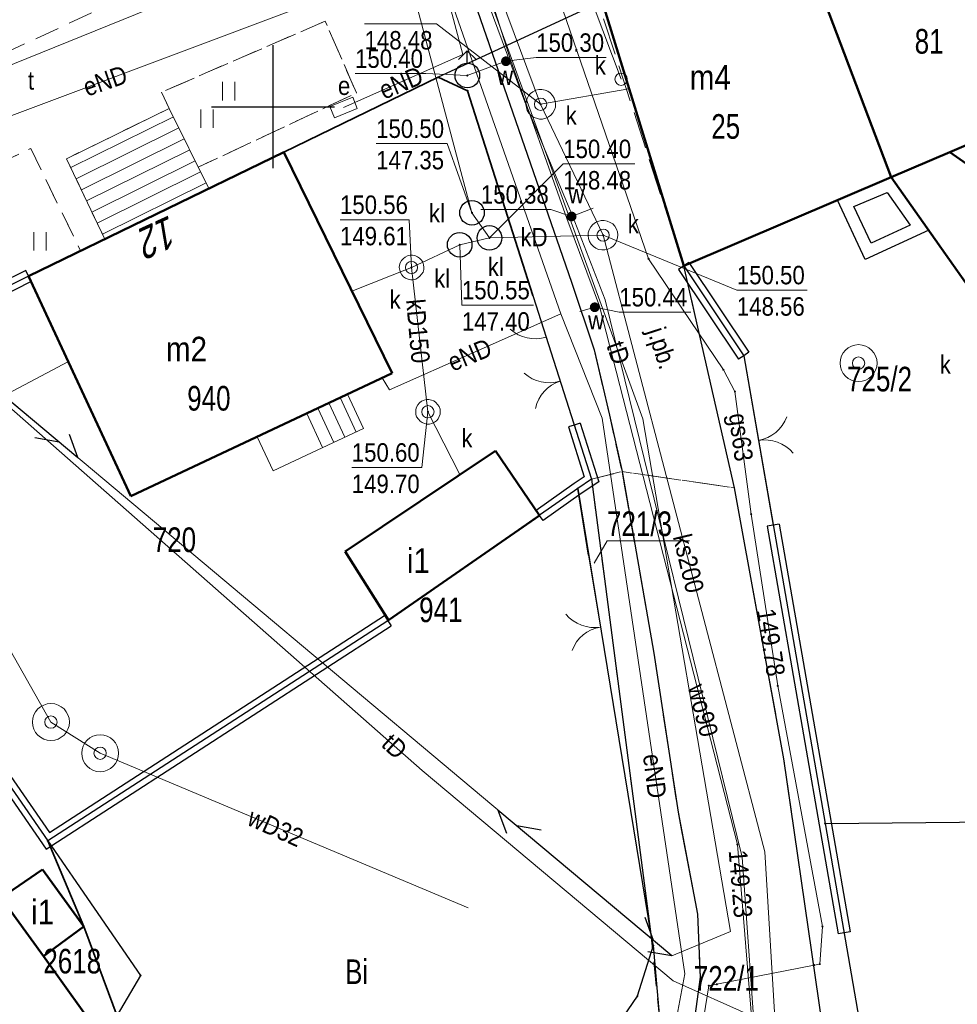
# Model space of a CAD drawing. Header units: metres. Extents: x 5552311 to 5555313, y 5709371 to 5712599.
# Tile 27 of 71: x 5554540 to 5554578, y 5710514 to 5710554. Entities that reach past the tile are written whole.
import ezdxf
from ezdxf.enums import TextEntityAlignment as Align

# ---------------------------------------------------------------- set-up
doc = ezdxf.new("R2010")
doc.units = ezdxf.units.M
doc.header["$MEASUREMENT"] = 0
for name, pattern in [('1.0_0.5', [1.5, 1, -0.5]), ('1.5_0.5', [2, 1.5, -0.5]), ('otob_500', [0]), ('otof_500', [0]), ('sutp_500', [0])]:
    doc.linetypes.add(name, pattern=pattern)
doc.layers.get('0').update_dxf_attribs({"color": 2, "linetype": 'CONTINUOUS', "lineweight": 5})
for name, color, linetype in [('203-punkt graniczny', 7, 'CONTINUOUS'), ('210-oznaczenie konturu użytku gruntowego', 60, 'CONTINUOUS'), ('211-numer działki ewidencyjnej', 7, 'CONTINUOUS'), ('218-kontur użytku gruntowego', 60, 'CONTINUOUS'), ('219-działka ewidencyjna', 7, 'CONTINUOUS'), ('238-Punkt adresowy budynku', 7, 'CONTINUOUS'), ('312-budynek ewidencyjny', 7, 'CONTINUOUS'), ('312-oznaczenie budynku ewidencyjnego', 7, 'CONTINUOUS'), ('312-oznaczenie budynku ewidencyjnego-Atr117', 7, 'CONTINUOUS'), ('320-blok - kondygnacja nadziemna', 7, 'CONTINUOUS'), ('352-schody', 7, 'CONTINUOUS'), ('brama', 7, 'CONTINUOUS'), ('chodnik', 7, 'CONTINUOUS'), ('furtka', 7, 'CONTINUOUS'), ('hydrant', 7, 'CONTINUOUS'), ('jezdnia', 7, 'CONTINUOUS'), ('jezdnia-Atr17', 7, 'CONTINUOUS'), ('krawężnik', 7, 'CONTINUOUS'), ('ogrodzenie trwałe', 7, 'CONTINUOUS'), ('osadnik  szambo', 7, 'CONTINUOUS'), ('osadnik  szambo-Atr17', 7, 'CONTINUOUS'), ('przewód elektroenergetyczny podziemny', 7, 'CONTINUOUS'), ('przewód elektroenergetyczny podziemny-Atr1', 7, 'CONTINUOUS'), ('przewód gazowy', 7, 'CONTINUOUS'), ('przewód gazowy-Atr1', 7, 'CONTINUOUS'), ('przewód kanalizacyjny', 7, 'CONTINUOUS'), ('przewód kanalizacyjny-Atr1', 7, 'CONTINUOUS'), ('przewód telekomunikacyjny napowietrzny', 7, 'CONTINUOUS'), ('przewód telekomunikacyjny podziemny', 7, 'CONTINUOUS'), ('przewód telekomunikacyjny podziemny-Atr1', 7, 'CONTINUOUS'), ('przewód wodociągowy', 7, 'CONTINUOUS'), ('przewód wodociągowy-Atr1', 7, 'CONTINUOUS'), ('rzedna', 7, 'CONTINUOUS'), ('rzedna-Atr2', 7, 'CONTINUOUS'), ('rzedna-Atr3', 7, 'CONTINUOUS'), ('studnia kanalizacyjna', 7, 'CONTINUOUS'), ('studnia zwykła', 7, 'CONTINUOUS'), ('szafa elektroenergetyczna lub kontener', 7, 'CONTINUOUS'), ('szafa elektroenergetyczna lub kontener-Atr17', 7, 'CONTINUOUS'), ('trawnik', 7, 'CONTINUOUS'), ('weranda lub ganek', 7, 'CONTINUOUS'), ('Wstawianie ramki sekcyjnej z opisem', 7, 'CONTINUOUS'), ('właz do komory lub kanału - okrągły', 7, 'CONTINUOUS'), ('właz do komory lub kanału - okrągły-Atr17', 7, 'CONTINUOUS'), ('właz do komory lub kanału-Atr17', 7, 'CONTINUOUS'), ('zasuwa lub zawór', 7, 'CONTINUOUS'), ('zasuwa lub zawór-Atr17', 7, 'CONTINUOUS'), ('ściana oporowa (linia)', 7, 'CONTINUOUS')]:
    doc.layers.add(name, color=color, linetype=linetype)
doc.styles.get("Standard").update_dxf_attribs({"font": 'Working1250', "width": 0.75})
doc.linetypes.add('902-500', pattern='A,3.75,0,[1,ksztalty.shx,S=0.5,R=0,X=0,Y=0],3.75', length=7.5)
doc.linetypes.add('otdn_500', pattern='A,5,0,[21,ksztalty.shx,S=0.5,R=0,X=0,Y=0]', length=5)

# ---------------------------------------------------------------- blocks, each defined once
blk = doc.blocks.new('203')
at = {"linetype": 'Continuous', "lineweight": 0}
h = blk.add_hatch(color=94, dxfattribs=at)
edge = h.paths.add_edge_path()
edge.add_arc((0, 0), 0.045, 0, 360)
blk = doc.blocks.new('US13')
at = {"color": 0, "linetype": 'Continuous', "lineweight": 13}
for radius in [0.75, 0.25]:
    blk.add_circle((0, 0), radius, dxfattribs=at)
blk = doc.blocks.new('OK02')
at = {"color": 0, "linetype": 'Continuous', "lineweight": 0}
for centre, start, end in [((-1.5, 0), 0, 60), ((1.5, 0), 120, 180)]:
    blk.add_arc(centre, 1.5, start, end, dxfattribs=at)
blk = doc.blocks.new('US22')
at = {"color": 0, "linetype": 'Continuous', "lineweight": 13}
blk.add_circle((0, 0), 0.25, dxfattribs=at)
blk = doc.blocks.new('PW01')
at = {"linetype": 'Continuous', "lineweight": 13}
h = blk.add_hatch(color=0, dxfattribs=at)
edge = h.paths.add_edge_path()
edge.add_arc((0, 0), 0.045, 0, 360)
blk = doc.blocks.new('OK04')
at = {"color": 0, "linetype": 'Continuous', "lineweight": 0}
blk.add_arc((1.5, 0.001), 1.5, 120, 180, dxfattribs=at)
blk = doc.blocks.new('US25')
at = {"linetype": 'Continuous', "lineweight": 0}
h = blk.add_hatch(color=0, dxfattribs=at)
edge = h.paths.add_edge_path()
edge.add_arc((0, 0), 0.2, 0, 360)
blk = doc.blocks.new('SUKM')
at = {"color": 0, "linetype": 'Continuous'}
blk.add_circle((0, 0), 0.5, dxfattribs=at)
blk = doc.blocks.new('US18')
at = {"color": 0, "linetype": 'Continuous', "lineweight": 13}
for p, q in [((-0.5, -0.25), (-0.5, 0.25)), ((-0.5, 0.25), (0.5, 0.25)), ((0.5, -0.25), (0.5, 0.25)), ((-0.5, -0.25), (0.5, -0.25))]:
    blk.add_line(p, q, dxfattribs=at)
blk = doc.blocks.new('SUWH')
at = {"color": 0, "linetype": 'Continuous'}
for p in [(-0.354, 0.646), (0, 0.5), (0.354, 0.646)]:
    blk.add_line(p, (0, 1), dxfattribs=at)
blk.add_circle((0, 0), 0.5, dxfattribs=at)
blk = doc.blocks.new('SUTP')
at = {"color": 0, "linetype": 'Continuous'}
for p, q in [((0, 0), (0.866, 0.5)), ((9.232, 0), (8.366, 0.5)), ((0, 0), (9.232, 0)), ((1.866, -0.5), (1, 0)), ((7.366, -0.5), (8.232, 0))]:
    blk.add_line(p, q, dxfattribs=at)
blk = doc.blocks.new('TU04')
at = {"color": 0, "linetype": 'Continuous', "lineweight": 13}
for p, q in [((0, 0), (0, 0.75)), ((0.5, 0), (0.5, 0.75))]:
    blk.add_line(p, q, dxfattribs=at)
blk = doc.blocks.new('RAMKA500K')
at = {"color": 0}
for p, q in [((150, 47.5), (150, 52.5)), ((147.5, 50), (152.5, 50))]:
    blk.add_line(p, q, dxfattribs=at)

msp = doc.modelspace()

# ---------------------------------------------------------------- linework, layer by layer
at = {"layer": '211-numer działki ewidencyjnej', "color": 0, "linetype": 'Continuous', "lineweight": 18, "flags": 128}
msp.add_lwpolyline([(5554563.06, 5710531.45), (5554563.58, 5710532.35), (5554566.934, 5710532.35)], dxfattribs=at)
at = {"layer": '218-kontur użytku gruntowego', "linetype": 'Continuous', "lineweight": 9, "flags": 128}
for points in [[(5554563.38, 5710554.28), (5554566.7, 5710543.53)], [(5554566.7, 5710543.53), (5554563.38, 5710554.28)], [(5554556.72, 5710551.2), (5554550.44, 5710548.15)], [(5554550.44, 5710548.15), (5554556.72, 5710551.2)], [(5554557.91, 5710550.65), (5554556.72, 5710551.2)], [(5554556.72, 5710551.2), (5554557.91, 5710550.65)], [(5554562.95, 5710534.86), (5554557.91, 5710550.65)], [(5554557.91, 5710550.65), (5554562.95, 5710534.86)], [(5554550.44, 5710548.15), (5554540.06, 5710543.12)], [(5554540.06, 5710543.12), (5554550.44, 5710548.15)], [(5554566.7, 5710543.53), (5554569.14, 5710539.88)], [(5554569.14, 5710539.88), (5554566.7, 5710543.53)], [(5554540.06, 5710543.12), (5554528.82, 5710537.56)], [(5554528.82, 5710537.56), (5554540.06, 5710543.12)], [(5554569.14, 5710539.88), (5554572.45, 5710520.86)], [(5554572.45, 5710520.86), (5554569.14, 5710539.88)], [(5554562.95, 5710534.86), (5554562.39, 5710534.48)], [(5554562.39, 5710534.48), (5554562.95, 5710534.86)], [(5554565.38, 5710516.26), (5554562.95, 5710534.86)], [(5554562.95, 5710534.86), (5554565.38, 5710516.26)], [(5554562.39, 5710534.48), (5554554.67, 5710529.11)], [(5554554.67, 5710529.11), (5554562.39, 5710534.48)], [(5554554.67, 5710529.11), (5554540.84, 5710520.16)], [(5554540.84, 5710520.16), (5554554.67, 5710529.11)], [(5554572.45, 5710520.86), (5554573.89, 5710512.56)], [(5554573.89, 5710512.56), (5554572.45, 5710520.86)], [(5554540.84, 5710520.16), (5554544.61, 5710514.68)], [(5554544.61, 5710514.68), (5554540.84, 5710520.16)], [(5554565.46, 5710515.91), (5554565.38, 5710516.26)], [(5554565.38, 5710516.26), (5554565.46, 5710515.91)], [(5554565.73, 5710512.79), (5554565.46, 5710515.91)], [(5554565.46, 5710515.91), (5554565.73, 5710512.79)], [(5554544.61, 5710514.68), (5554543.66, 5710513.07)], [(5554543.66, 5710513.07), (5554544.61, 5710514.68)]]:
    msp.add_lwpolyline(points, dxfattribs=at)
at = {"layer": '219-działka ewidencyjna', "color": 94, "linetype": 'Continuous', "lineweight": 30, "flags": 128}
for points in [[(5554569.93, 5710560.88), (5554575.14, 5710547.14)], [(5554563.38, 5710554.28), (5554556.72, 5710551.2)], [(5554563.38, 5710554.28), (5554566.7, 5710543.53)], [(5554556.72, 5710551.2), (5554550.44, 5710548.15)], [(5554556.72, 5710551.2), (5554557.91, 5710550.65)], [(5554557.91, 5710550.65), (5554562.95, 5710534.86)], [(5554584.12, 5710550.98), (5554575.14, 5710547.14)], [(5554550.44, 5710548.15), (5554540.06, 5710543.12)], [(5554575.14, 5710547.14), (5554578.97, 5710541.71)], [(5554566.7, 5710543.53), (5554569.14, 5710539.88)], [(5554540.06, 5710543.12), (5554528.82, 5710537.56)], [(5554569.14, 5710539.88), (5554572.45, 5710520.86)], [(5554528.82, 5710537.56), (5554540.84, 5710520.16)], [(5554562.95, 5710534.86), (5554562.39, 5710534.48)], [(5554562.95, 5710534.86), (5554565.38, 5710516.26)], [(5554562.39, 5710534.48), (5554554.67, 5710529.11)], [(5554562.39, 5710534.48), (5554565.38, 5710516.26)], [(5554554.67, 5710529.11), (5554540.84, 5710520.16)], [(5554535.29, 5710522.95), (5554543.09, 5710512.08)], [(5554572.45, 5710520.86), (5554598.37, 5710521.12)], [(5554572.45, 5710520.86), (5554573.89, 5710512.56)], [(5554540.84, 5710520.16), (5554544.61, 5710514.68)], [(5554565.38, 5710516.26), (5554565.46, 5710515.91)], [(5554565.46, 5710515.91), (5554564.81, 5710513.84)], [(5554565.46, 5710515.91), (5554565.73, 5710512.79)], [(5554544.61, 5710514.68), (5554543.66, 5710513.07)], [(5554564.81, 5710513.84), (5554552.89, 5710496.4)]]:
    msp.add_lwpolyline(points, dxfattribs=at)
at = {"layer": '312-budynek ewidencyjny', "color": 8, "linetype": 'Continuous', "lineweight": 50, "flags": 128}
for points in [[(5554569.93, 5710560.88), (5554575.14, 5710547.14)], [(5554575.14, 5710547.14), (5554569.93, 5710560.88)], [(5554566.7, 5710543.53), (5554562.38, 5710557.55)], [(5554584.12, 5710550.98), (5554577.52, 5710548.16)], [(5554540.06, 5710543.12), (5554550.44, 5710548.15)], [(5554550.44, 5710548.15), (5554554.84, 5710539.17)], [(5554577.52, 5710548.16), (5554575.14, 5710547.14)], [(5554575.14, 5710547.14), (5554577.52, 5710548.16)], [(5554577.52, 5710548.16), (5554581.04, 5710545.69)], [(5554575.14, 5710547.14), (5554566.7, 5710543.53)], [(5554578.97, 5710541.71), (5554575.14, 5710547.14)], [(5554544.22, 5710534.17), (5554540.06, 5710543.12)], [(5554554.84, 5710539.17), (5554544.22, 5710534.17)], [(5554552.93, 5710531.92), (5554559.04, 5710536.01)], [(5554559.04, 5710536.01), (5554560.84, 5710533.39)], [(5554560.84, 5710533.39), (5554554.69, 5710529.13)], [(5554554.69, 5710529.13), (5554552.93, 5710531.92)], [(5554538.94, 5710517.85), (5554540.62, 5710519)], [(5554540.62, 5710519), (5554542.3, 5710516.68)], [(5554540.66, 5710515.47), (5554538.94, 5710517.85)], [(5554538.94, 5710517.85), (5554540.66, 5710515.47)], [(5554542.3, 5710516.68), (5554540.66, 5710515.47)], [(5554540.66, 5710515.47), (5554543.09, 5710512.08)]]:
    msp.add_lwpolyline(points, dxfattribs=at)
at = {"layer": '320-blok - kondygnacja nadziemna', "color": 8, "linetype": 'Continuous', "lineweight": 18, "flags": 128}
msp.add_lwpolyline([(5554575.14, 5710547.14), (5554578.97, 5710541.71), (5554579.82, 5710541.79), (5554581.29, 5710541.91), (5554581.04, 5710545.69), (5554577.52, 5710548.16)], close=True, dxfattribs=at)
at = {"layer": '352-schody', "color": 8, "linetype": 'Continuous', "lineweight": 18, "flags": 128}
for points in [[(5554547.39, 5710546.68), (5554543.16, 5710544.62), (5554541.6, 5710547.89), (5554545.78, 5710549.93)], [(5554547.39, 5710546.68), (5554543.16, 5710544.62), (5554541.6, 5710547.89), (5554545.78, 5710549.93)], [(5554553.03, 5710538.32), (5554553.68, 5710536.92), (5554551.79, 5710536.04), (5554550, 5710535.2), (5554549.35, 5710536.58)], [(5554553.03, 5710538.32), (5554553.68, 5710536.92), (5554551.79, 5710536.04), (5554550, 5710535.2), (5554549.35, 5710536.58)]]:
    msp.add_lwpolyline(points, close=True, dxfattribs=at)
for points in [[(5554545.947, 5710549.592), (5554541.774, 5710547.525)], [(5554546.169, 5710549.144), (5554541.989, 5710547.074)], [(5554546.391, 5710548.696), (5554542.205, 5710546.622)], [(5554546.613, 5710548.248), (5554542.42, 5710546.171)], [(5554546.835, 5710547.8), (5554542.635, 5710545.72)], [(5554547.057, 5710547.352), (5554542.851, 5710545.268)], [(5554547.279, 5710546.904), (5554543.066, 5710544.817)], [(5554553.376, 5710536.779), (5554552.726, 5710538.176)], [(5554552.923, 5710536.568), (5554552.274, 5710537.962)], [(5554552.017, 5710536.146), (5554551.37, 5710537.535)], [(5554552.47, 5710536.357), (5554551.822, 5710537.749)]]:
    msp.add_lwpolyline(points, dxfattribs=at)
at = {"layer": 'brama', "color": 8, "linetype": 'otob_500', "lineweight": 18, "flags": 128}
for points in [[(5554562.25, 5710537.06), (5554561.11, 5710540.64)], [(5554569.14, 5710539.88), (5554570.34, 5710532.99)], [(5554563.8, 5710525.93), (5554562.83, 5710531.77)]]:
    msp.add_lwpolyline(points, dxfattribs=at)
at = {"layer": 'chodnik', "color": 8, "linetype": '1.0_0.5', "lineweight": 18, "flags": 128}
for points in [[(5554443.41, 5710483.75), (5554443.48, 5710483.32), (5554444.89, 5710481.41), (5554456.15, 5710489.37), (5554463.92, 5710495.09), (5554471.81, 5710500.87), (5554478.92, 5710505.94), (5554487.22, 5710511.83), (5554494.74, 5710517.27), (5554502.24, 5710522.68), (5554509.44, 5710527.98), (5554517.53, 5710533.78), (5554523.91, 5710538.26), (5554526.95, 5710540.3), (5554530.39, 5710542.48), (5554529.99, 5710543.17), (5554531.67, 5710544.37), (5554540.15, 5710548.3), (5554542.17, 5710544.15), (5554543.16, 5710544.62), (5554541.6, 5710547.89), (5554545.78, 5710549.93), (5554545.46, 5710550.59), (5554552.12, 5710553.48), (5554553.39, 5710550.56), (5554546.96, 5710547.54), (5554547.39, 5710546.68), (5554550.44, 5710548.15), (5554556.72, 5710551.2), (5554557.91, 5710550.65), (5554560.57, 5710542.33), (5554562.25, 5710537.06), (5554562.95, 5710534.86), (5554564.19, 5710535.17), (5554563.68, 5710537.46), (5554563.06, 5710540.12), (5554562.14, 5710542.87), (5554557.72, 5710555.64), (5554557.27, 5710556.62), (5554556.75, 5710557.41), (5554555.64, 5710558.2), (5554554.78, 5710558.61), (5554553.78, 5710558.9), (5554553.05, 5710558.68), (5554534.16, 5710549.88), (5554521.64, 5710540.81), (5554505.22, 5710528.95), (5554488.48, 5710516.77), (5554467.28, 5710501.44), (5554443.47, 5710484.11)], [(5554532.08, 5710458.09), (5554531.99, 5710455.98), (5554532.25, 5710453.02), (5554532.74, 5710450.32), (5554533.44, 5710447.83), (5554534.68, 5710444.02), (5554534.99, 5710442.97), (5554536.74, 5710437), (5554542.49, 5710419.44), (5554543.85, 5710419.42), (5554545.3, 5710412.25), (5554545.96, 5710408.03), (5554547.16, 5710400.72), (5554548.24, 5710389.35), (5554548.88, 5710388.04), (5554548.49, 5710373.4), (5554548.49, 5710363.79), (5554546.86, 5710362.55), (5554548.47, 5710362.53), (5554549.27, 5710364.04), (5554549.91, 5710384.1), (5554549.03, 5710396.04), (5554548.86, 5710400.12), (5554547.7, 5710407.21), (5554544.82, 5710418.32), (5554537.56, 5710440.95), (5554534.1, 5710451.79), (5554533.79, 5710454.43), (5554533.73, 5710456.95), (5554534.22, 5710459.49), (5554534.96, 5710461.83), (5554535.76, 5710463.83), (5554541.56, 5710472.31), (5554556.37, 5710493.43), (5554560.68, 5710499.75), (5554564.07, 5710505.16), (5554565.93, 5710508.46), (5554566.9, 5710511.15), (5554567.37, 5710514.62), (5554567.26, 5710517.18), (5554566.47, 5710521.33), (5554565.49, 5710527.79), (5554564.19, 5710535.17), (5554562.95, 5710534.86), (5554565.38, 5710516.26), (5554565.73, 5710512.79), (5554554.2, 5710495.49), (5554548.36, 5710486.71), (5554541.04, 5710475.72), (5554533.88, 5710464.98), (5554532.8, 5710460.85)]]:
    msp.add_lwpolyline(points, close=True, dxfattribs=at)
at = {"layer": 'furtka', "color": 8, "linetype": 'otof_500', "lineweight": 18, "flags": 128}
msp.add_lwpolyline([(5554561.11, 5710540.64), (5554560.57, 5710542.33)], dxfattribs=at)
at = {"layer": 'jezdnia', "color": 8, "linetype": '1.5_0.5', "lineweight": 18, "flags": 128}
for points in [[(5554563.06, 5710540.12), (5554563.68, 5710537.46), (5554564.19, 5710535.17), (5554568.76, 5710534.51), (5554566.7, 5710543.53), (5554562.19, 5710557.43), (5554557.72, 5710555.64), (5554562.14, 5710542.87)], [(5554551.3, 5710418.13), (5554549.98, 5710420.22), (5554548.84, 5710422.52), (5554547.82, 5710425.26), (5554542.83, 5710440.47), (5554539.3, 5710451.3), (5554538.98, 5710452.88), (5554538.81, 5710454.33), (5554538.78, 5710455.82), (5554538.83, 5710457.11), (5554539.02, 5710458.29), (5554539.34, 5710459.33), (5554539.66, 5710460.14), (5554541.17, 5710462.9), (5554552.76, 5710479.69), (5554556.79, 5710485.31), (5554558.14, 5710486.87), (5554558.97, 5710487.29), (5554559.37, 5710487.15), (5554565.63, 5710494.72), (5554565.86, 5710495.64), (5554566.47, 5710496.99), (5554567.87, 5710498.31), (5554569.79, 5710499.44), (5554572.85, 5710500.21), (5554575.38, 5710500.73), (5554574.25, 5710505.45), (5554573.34, 5710505.71), (5554570.77, 5710523.5), (5554568.76, 5710534.51), (5554564.19, 5710535.17), (5554565.49, 5710527.79), (5554566.47, 5710521.33), (5554567.26, 5710517.18), (5554567.37, 5710514.62), (5554566.9, 5710511.15), (5554565.93, 5710508.46), (5554564.07, 5710505.16), (5554560.68, 5710499.75), (5554556.37, 5710493.43), (5554541.56, 5710472.31), (5554535.76, 5710463.83), (5554534.96, 5710461.83), (5554534.22, 5710459.49), (5554533.73, 5710456.95), (5554533.79, 5710454.43), (5554534.1, 5710451.79), (5554537.56, 5710440.95), (5554544.82, 5710418.32), (5554547.7, 5710407.21), (5554548.86, 5710400.12), (5554549.03, 5710396.04), (5554549.91, 5710384.1), (5554549.27, 5710364.04), (5554548.47, 5710362.53), (5554546.66, 5710357.04), (5554545.52, 5710347.27), (5554542.56, 5710337.71), (5554542.69, 5710336.23), (5554533.94, 5710305.94), (5554531.54, 5710294.25), (5554530.7, 5710289.26), (5554530.26, 5710286.71), (5554529.57, 5710282.69), (5554528.95, 5710279.05), (5554532.95, 5710279.32), (5554535.67, 5710286.43), (5554537.54, 5710291.34), (5554539.14, 5710298.49), (5554547.63, 5710334.83), (5554552.61, 5710352.25), (5554552.39, 5710352.3), (5554553.82, 5710353.87), (5554554.69, 5710354.84), (5554555.09, 5710360.54), (5554555.26, 5710365.27), (5554555.16, 5710369.61), (5554554.61, 5710373.21), (5554554.51, 5710375.14), (5554553.36, 5710389.04), (5554553.08, 5710390.19), (5554555.58, 5710397.68), (5554555.95, 5710398.1), (5554556.41, 5710398.2), (5554557.28, 5710397.88), (5554557.96, 5710398.35), (5554560.1, 5710406.11), (5554560.9, 5710407.26), (5554556.85, 5710411.07), (5554555.48, 5710412.59), (5554553.88, 5710414.46), (5554552.49, 5710416.32)]]:
    msp.add_lwpolyline(points, close=True, dxfattribs=at)
at = {"layer": 'krawężnik', "color": 8, "linetype": 'Continuous', "lineweight": 25, "flags": 128}
for points in [[(5554557.72, 5710555.64), (5554562.14, 5710542.87), (5554563.06, 5710540.12), (5554563.68, 5710537.46), (5554564.19, 5710535.17)], [(5554568.76, 5710534.51), (5554566.7, 5710543.53)], [(5554564.19, 5710535.17), (5554565.49, 5710527.79), (5554566.47, 5710521.33), (5554567.26, 5710517.18), (5554567.37, 5710514.62), (5554566.9, 5710511.15), (5554565.93, 5710508.46), (5554564.07, 5710505.16), (5554560.68, 5710499.75), (5554556.37, 5710493.43), (5554541.56, 5710472.31), (5554535.76, 5710463.83), (5554534.96, 5710461.83), (5554534.22, 5710459.49), (5554533.73, 5710456.95), (5554533.79, 5710454.43), (5554534.1, 5710451.79), (5554537.56, 5710440.95), (5554544.82, 5710418.32), (5554547.7, 5710407.21), (5554548.86, 5710400.12), (5554549.03, 5710396.04), (5554549.91, 5710384.1), (5554549.27, 5710364.04)], [(5554574.25, 5710505.45), (5554573.34, 5710505.71), (5554570.77, 5710523.5), (5554568.76, 5710534.51)]]:
    msp.add_lwpolyline(points, dxfattribs=at)
at = {"layer": 'ogrodzenie trwałe', "color": 8, "linetype": '902-500', "lineweight": 35, "flags": 128}
for points in [[(5554550.44, 5710548.15), (5554556.72, 5710551.2), (5554557.91, 5710550.65), (5554560.57, 5710542.33)], [(5554562.83, 5710531.77), (5554562.39, 5710534.48)], [(5554540.84, 5710520.16), (5554542.3, 5710516.68), (5554544.49, 5710510.81), (5554545.96, 5710508.95)]]:
    msp.add_lwpolyline(points, dxfattribs=at)
at = {"layer": 'przewód elektroenergetyczny podziemny', "color": 1, "linetype": 'Continuous', "lineweight": 18, "flags": 128}
for points in [[(5554476.36, 5710510.1), (5554488.7, 5710518.56), (5554500.52, 5710526.04), (5554511.62, 5710533.18), (5554523.19, 5710540.66), (5554531.31, 5710546.63), (5554551.11, 5710554.05), (5554552.37, 5710554.08), (5554554.59, 5710554.87), (5554556.79, 5710555.59)], [(5554556.79, 5710555.59), (5554557.72, 5710552.12), (5554552.87, 5710549.97)], [(5554556.79, 5710555.59), (5554561.7, 5710541.58), (5554563.38, 5710537.34), (5554566.74, 5710514.76), (5554566.21, 5710511.93), (5554563.65, 5710505.7), (5554562.08, 5710503.61), (5554560.73, 5710504.27)], [(5554561.7, 5710541.58), (5554554.74, 5710538.5), (5554554.44, 5710538.98)]]:
    msp.add_lwpolyline(points, dxfattribs=at)
at = {"layer": 'przewód gazowy', "color": 40, "linetype": 'Continuous', "lineweight": 18, "flags": 128}
msp.add_lwpolyline([(5554567.24, 5710511.33), (5554567.72, 5710514.27), (5554568.05, 5710514.33), (5554572, 5710515.11), (5554572.23, 5710515.15), (5554572.34, 5710516.68), (5554570.52, 5710526.46), (5554569.44, 5710533.44), (5554568.78, 5710538.42), (5554568.31, 5710539.31), (5554565.27, 5710543.82), (5554560.34, 5710558.17), (5554560.02, 5710558.11), (5554556.04, 5710556.62), (5554553.58, 5710555.63), (5554553.41, 5710555.56), (5554553.2, 5710556.01), (5554548.38, 5710567.04), (5554548.06, 5710567.83)], dxfattribs=at)
at = {"layer": 'przewód kanalizacyjny', "color": 34, "linetype": 'Continuous', "lineweight": 18, "flags": 128}
for points in [[(5554403.43, 5710635.81), (5554421.1, 5710605.89), (5554436.67, 5710613.08), (5554452.64, 5710620.71), (5554475.58, 5710633.69), (5554493.24, 5710644.62), (5554505.33, 5710636.12), (5554511.32, 5710631.05), (5554532.54, 5710615.46), (5554538.01, 5710606.53), (5554542.3, 5710598.85), (5554545.18, 5710592.28), (5554547.72, 5710585.05), (5554551.08, 5710576.4), (5554560.88, 5710550.1), (5554563.42, 5710544.78), (5554570, 5710519.72), (5554571.02, 5710502.86)], [(5554558.8, 5710544.67), (5554558.09, 5710545.69), (5554554.41, 5710559.51), (5554560.08, 5710561.96), (5554575.12, 5710569.16), (5554589.68, 5710575.61), (5554614.47, 5710584.71)], [(5554564.15, 5710551.12), (5554560.08, 5710561.96)], [(5554560.88, 5710550.1), (5554564.47, 5710550.73)], [(5554555.63, 5710543.47), (5554557.59, 5710544.39), (5554558.8, 5710544.67)], [(5554558.8, 5710544.67), (5554563.42, 5710544.78)], [(5554553.21, 5710542.51), (5554555.63, 5710543.47)], [(5554557.6, 5710535.05), (5554556.3, 5710537.6), (5554555.63, 5710543.47)]]:
    msp.add_lwpolyline(points, dxfattribs=at)
at = {"layer": 'przewód telekomunikacyjny napowietrzny', "color": 30, "linetype": 'sutp_500', "lineweight": 18, "flags": 128}
msp.add_lwpolyline([(5554534.99, 5710541.67), (5554566.22, 5710515.48)], dxfattribs=at)
at = {"layer": 'przewód telekomunikacyjny podziemny', "color": 30, "linetype": 'Continuous', "lineweight": 18, "flags": 128}
for points in [[(5554538.34, 5710551.3), (5554557.16, 5710558.92)], [(5554566.22, 5710515.48), (5554568.6, 5710516.47), (5554565.03, 5710537.31), (5554557.16, 5710558.92)], [(5554536.14, 5710542.68), (5554539.26, 5710537.81), (5554556.07, 5710523.02), (5554566.27, 5710514.47), (5554572.7, 5710511.6), (5554573.12, 5710510.81)]]:
    msp.add_lwpolyline(points, dxfattribs=at)
at = {"layer": 'przewód wodociągowy', "color": 5, "linetype": 'Continuous', "lineweight": 18, "flags": 128}
for points in [[(5554553.2, 5710569.14), (5554560.24, 5710550.2), (5554562.17, 5710545.57), (5554563.5, 5710542.15), (5554569.08, 5710519.49), (5554570.3, 5710502.31), (5554570.67, 5710501.99)], [(5554557.71, 5710558.07), (5554559.66, 5710551.91)], [(5554559.66, 5710551.91), (5554559.47, 5710551.85), (5554557.9, 5710551.27)], [(5554559.66, 5710551.91), (5554561.95, 5710545.46), (5554563.28, 5710541.89), (5554568.88, 5710520.01), (5554570.35, 5710502.05), (5554570.37, 5710501.88)], [(5554561.95, 5710545.46), (5554562.14, 5710545.54), (5554563.02, 5710545.88)], [(5554563.28, 5710541.89), (5554563.08, 5710541.85), (5554562.48, 5710541.68)], [(5554557.94, 5710517.44), (5554542.97, 5710523.72), (5554540.97, 5710524.99), (5554534.75, 5710535.97), (5554541.68, 5710539.65)]]:
    msp.add_lwpolyline(points, dxfattribs=at)
at = {"layer": 'rzedna-Atr2', "color": 8, "lineweight": 5, "flags": 128}
for points in [[(5554560.88, 5710550.1), (5554556.64, 5710553.37), (5554553.723, 5710553.37)], [(5554559.47, 5710551.85), (5554560.7, 5710552), (5554563.543, 5710552)], [(5554557.9, 5710551.27), (5554556.21, 5710551.35), (5554553.335, 5710551.35)], [(5554558.09, 5710545.69), (5554557.08, 5710548.5), (5554554.194, 5710548.5)], [(5554558.8, 5710544.67), (5554561.8, 5710547.68), (5554564.717, 5710547.68)], [(5554562.14, 5710545.54), (5554561.3, 5710545.83), (5554558.452, 5710545.83)], [(5554555.63, 5710543.47), (5554555.54, 5710545.41), (5554552.723, 5710545.41)], [(5554563.42, 5710544.78), (5554568.86, 5710542.55), (5554571.714, 5710542.55)], [(5554557.59, 5710544.39), (5554557.68, 5710541.94), (5554560.592, 5710541.94)], [(5554563.08, 5710541.85), (5554564.08, 5710541.65), (5554566.992, 5710541.65)], [(5554556.3, 5710537.6), (5554556.05, 5710535.34), (5554553.202, 5710535.34)]]:
    msp.add_lwpolyline(points, dxfattribs=at)
at = {"layer": 'studnia kanalizacyjna', "color": 34, "linetype": 'Continuous', "lineweight": 18, "flags": 128}
for points in [[(5554561.3, 5710549.66), (5554561.2, 5710549.59), (5554561.09, 5710549.54), (5554560.96, 5710549.5), (5554560.84, 5710549.5), (5554560.71, 5710549.53), (5554560.6, 5710549.57), (5554560.5, 5710549.64), (5554560.4, 5710549.74), (5554560.34, 5710549.85), (5554560.3, 5710549.97), (5554560.28, 5710550.09), (5554560.29, 5710550.21), (5554560.33, 5710550.33), (5554560.39, 5710550.44), (5554560.47, 5710550.54), (5554560.57, 5710550.61), (5554560.68, 5710550.67), (5554560.81, 5710550.7), (5554560.93, 5710550.7), (5554561.06, 5710550.68), (5554561.17, 5710550.63), (5554561.27, 5710550.56), (5554561.37, 5710550.46), (5554561.43, 5710550.35), (5554561.47, 5710550.23), (5554561.48, 5710550.11), (5554561.48, 5710549.99), (5554561.44, 5710549.87), (5554561.38, 5710549.76)], [(5554564.02, 5710544.79), (5554564.01, 5710544.67), (5554563.97, 5710544.55), (5554563.92, 5710544.44), (5554563.83, 5710544.34), (5554563.73, 5710544.26), (5554563.62, 5710544.21), (5554563.49, 5710544.18), (5554563.37, 5710544.18), (5554563.24, 5710544.2), (5554563.13, 5710544.25), (5554563.03, 5710544.32), (5554562.94, 5710544.42), (5554562.87, 5710544.52), (5554562.83, 5710544.64), (5554562.82, 5710544.76), (5554562.82, 5710544.88), (5554562.86, 5710545), (5554562.92, 5710545.12), (5554563.01, 5710545.22), (5554563.11, 5710545.29), (5554563.21, 5710545.34), (5554563.34, 5710545.38), (5554563.46, 5710545.38), (5554563.59, 5710545.35), (5554563.71, 5710545.3), (5554563.81, 5710545.24), (5554563.9, 5710545.14), (5554563.96, 5710545.03), (5554564, 5710544.91)], [(5554556.13, 5710543.48), (5554556.13, 5710543.38), (5554556.1, 5710543.28), (5554556.04, 5710543.19), (5554555.97, 5710543.11), (5554555.89, 5710543.04), (5554555.8, 5710542.99), (5554555.7, 5710542.97), (5554555.6, 5710542.97), (5554555.5, 5710542.99), (5554555.39, 5710543.03), (5554555.31, 5710543.09), (5554555.24, 5710543.17), (5554555.18, 5710543.26), (5554555.15, 5710543.36), (5554555.13, 5710543.46), (5554555.14, 5710543.56), (5554555.17, 5710543.66), (5554555.23, 5710543.75), (5554555.3, 5710543.83), (5554555.37, 5710543.89), (5554555.47, 5710543.94), (5554555.57, 5710543.97), (5554555.67, 5710543.97), (5554555.77, 5710543.95), (5554555.87, 5710543.9), (5554555.96, 5710543.85), (5554556.03, 5710543.77), (5554556.09, 5710543.68), (5554556.12, 5710543.58)], [(5554556.76, 5710537.41), (5554556.71, 5710537.32), (5554556.64, 5710537.24), (5554556.56, 5710537.18), (5554556.46, 5710537.12), (5554556.36, 5710537.1), (5554556.26, 5710537.1), (5554556.16, 5710537.12), (5554556.06, 5710537.17), (5554555.98, 5710537.22), (5554555.91, 5710537.3), (5554555.84, 5710537.39), (5554555.81, 5710537.49), (5554555.8, 5710537.59), (5554555.81, 5710537.69), (5554555.83, 5710537.79), (5554555.89, 5710537.88), (5554555.96, 5710537.96), (5554556.04, 5710538.03), (5554556.14, 5710538.08), (5554556.24, 5710538.1), (5554556.34, 5710538.1), (5554556.44, 5710538.08), (5554556.54, 5710538.04), (5554556.62, 5710537.98), (5554556.69, 5710537.9), (5554556.75, 5710537.81), (5554556.79, 5710537.71), (5554556.8, 5710537.61), (5554556.79, 5710537.51)]]:
    msp.add_lwpolyline(points, close=True, dxfattribs=at)
at = {"layer": 'trawnik', "color": 8, "linetype": '1.0_0.5', "lineweight": 18, "flags": 128}
for points in [[(5554545.46, 5710550.59), (5554545.78, 5710549.93), (5554546.96, 5710547.54), (5554553.39, 5710550.56), (5554552.12, 5710553.48)], [(5554540.06, 5710543.12), (5554542.17, 5710544.15), (5554540.15, 5710548.3), (5554531.67, 5710544.37), (5554529.99, 5710543.17), (5554530.39, 5710542.48), (5554532, 5710539.94), (5554530.3, 5710538.83), (5554528.67, 5710537.7), (5554528.82, 5710537.56)]]:
    msp.add_lwpolyline(points, close=True, dxfattribs=at)
at = {"layer": 'weranda lub ganek', "color": 8, "linetype": 'Continuous'}
for p, q in [((5554572.95, 5710546.2), (5554575.14, 5710547.14)), ((5554575.14, 5710547.14), (5554576.66, 5710544.99)), ((5554574.08, 5710543.79), (5554572.95, 5710546.2)), ((5554573.622, 5710545.944), (5554574.966, 5710546.521)), ((5554574.966, 5710546.521), (5554575.906, 5710545.19)), ((5554574.321, 5710544.454), (5554573.622, 5710545.944)), ((5554576.66, 5710544.99), (5554574.08, 5710543.79)), ((5554575.906, 5710545.19), (5554574.321, 5710544.454))]:
    msp.add_line(p, q, dxfattribs=at)
at = {"layer": 'ściana oporowa (linia)', "color": 8, "linetype": 'Continuous'}
for p, q in [((5554566.7, 5710543.53), (5554566.492, 5710543.391)), ((5554566.908, 5710543.669), (5554566.7, 5710543.53)), ((5554540.06, 5710543.12), (5554539.949, 5710543.344)), ((5554540.171, 5710542.896), (5554540.06, 5710543.12)), ((5554569.14, 5710539.88), (5554568.932, 5710539.741)), ((5554569.348, 5710540.019), (5554569.14, 5710539.88)), ((5554562.25, 5710537.06), (5554562.012, 5710536.984)), ((5554562.488, 5710537.136), (5554562.25, 5710537.06)), ((5554560.84, 5710533.39), (5554560.696, 5710533.595)), ((5554560.984, 5710533.185), (5554560.84, 5710533.39)), ((5554570.34, 5710532.99), (5554570.094, 5710532.947)), ((5554570.586, 5710533.033), (5554570.34, 5710532.99)), ((5554554.534, 5710529.32), (5554554.67, 5710529.11)), ((5554554.67, 5710529.11), (5554554.806, 5710528.9)), ((5554573.22, 5710516.42), (5554572.974, 5710516.377)), ((5554573.466, 5710516.463), (5554573.22, 5710516.42))]:
    msp.add_line(p, q, dxfattribs=at)
at = {"layer": 'ściana oporowa (linia)', "color": 8, "linetype": 'otdn_500'}
for p, q in [((5554566.492, 5710543.391), (5554568.932, 5710539.741)), ((5554539.949, 5710543.344), (5554528.45, 5710537.656)), ((5554528.45, 5710537.656), (5554540.772, 5710519.819)), ((5554562.012, 5710536.984), (5554562.655, 5710534.962)), ((5554562.248, 5710534.686), (5554560.696, 5710533.595)), ((5554562.655, 5710534.962), (5554562.248, 5710534.686)), ((5554570.094, 5710532.947), (5554572.204, 5710520.817)), ((5554540.772, 5710519.819), (5554554.806, 5710528.9)), ((5554572.204, 5710520.817), (5554572.974, 5710516.377))]:
    msp.add_line(p, q, dxfattribs=at)
at = {"layer": 'ściana oporowa (linia)', "color": 8}
for p, q in [((5554566.908, 5710543.669), (5554569.348, 5710540.019)), ((5554540.171, 5710542.896), (5554529.19, 5710537.464)), ((5554529.19, 5710537.464), (5554540.908, 5710520.501)), ((5554562.488, 5710537.136), (5554563.245, 5710534.758)), ((5554563.245, 5710534.758), (5554562.532, 5710534.274)), ((5554562.532, 5710534.274), (5554560.984, 5710533.185)), ((5554570.586, 5710533.033), (5554572.696, 5710520.903)), ((5554540.908, 5710520.501), (5554554.534, 5710529.32)), ((5554572.696, 5710520.903), (5554573.466, 5710516.463))]:
    msp.add_line(p, q, dxfattribs=at)

# ---------------------------------------------------------------- block references
at = {"layer": '203-punkt graniczny', "color": 8, "linetype": 'Continuous', "lineweight": 18}
for p in [(5554556.72, 5710551.2), (5554557.91, 5710550.65), (5554550.44, 5710548.15), (5554575.14, 5710547.14), (5554566.7, 5710543.53), (5554540.06, 5710543.12), (5554569.14, 5710539.88), (5554562.95, 5710534.86), (5554562.39, 5710534.48), (5554554.67, 5710529.11), (5554572.45, 5710520.86), (5554540.84, 5710520.16), (5554565.38, 5710516.26), (5554565.46, 5710515.91), (5554544.61, 5710514.68), (5554564.81, 5710513.84)]:
    msp.add_blockref('203', p, dxfattribs=at)
at = {"layer": 'brama', "color": 8, "linetype": 'Continuous', "lineweight": 18}
for p, rotation in [((5554561.68, 5710538.85), 107.663), ((5554569.74, 5710536.435), 279.88), ((5554563.315, 5710528.85), 99.431)]:
    msp.add_blockref('OK02', p, dxfattribs=dict(at, rotation=rotation))
at = {"layer": 'furtka', "color": 8, "linetype": 'Continuous', "lineweight": 18, "rotation": 107.72}
msp.add_blockref('OK04', (5554561.11, 5710540.64), dxfattribs=at)
at = {"layer": 'hydrant', "color": 5, "linetype": 'Continuous', "lineweight": 18}
msp.add_blockref('SUWH', (5554557.9, 5710551.27), dxfattribs=at)
at = {"layer": 'osadnik  szambo', "color": 34, "linetype": 'Continuous', "lineweight": 18}
for p in [(5554558.09, 5710545.69), (5554558.8, 5710544.67), (5554557.59, 5710544.39)]:
    msp.add_blockref('SUKM', p, dxfattribs=at)
at = {"layer": 'przewód telekomunikacyjny napowietrzny', "color": 30, "linetype": 'Continuous', "lineweight": 18}
for p, rotation in [((5554534.99, 5710541.67), 320.016), ((5554566.22, 5710515.48), 140.016)]:
    msp.add_blockref('SUTP', p, dxfattribs=dict(at, rotation=rotation))
at = {"layer": 'rzedna', "color": 5, "linetype": 'Continuous', "lineweight": 18}
for p in [(5554559.47, 5710551.85), (5554557.9, 5710551.27), (5554562.14, 5710545.54), (5554563.08, 5710541.85), (5554568.88, 5710520.01)]:
    msp.add_blockref('PW01', p, dxfattribs=at)
at = {"layer": 'rzedna', "color": 34, "linetype": 'Continuous', "lineweight": 18}
for p in [(5554560.88, 5710550.1), (5554558.09, 5710545.69), (5554558.8, 5710544.67), (5554563.42, 5710544.78), (5554557.59, 5710544.39), (5554555.63, 5710543.47), (5554556.3, 5710537.6)]:
    msp.add_blockref('PW01', p, dxfattribs=at)
at = {"layer": 'rzedna', "color": 40, "linetype": 'Continuous', "lineweight": 18}
for p in [(5554565.27, 5710543.82), (5554568.31, 5710539.31), (5554568.78, 5710538.42), (5554569.44, 5710533.44), (5554570.52, 5710526.46), (5554572.34, 5710516.68), (5554572, 5710515.11), (5554572.23, 5710515.15), (5554567.72, 5710514.27), (5554568.05, 5710514.33)]:
    msp.add_blockref('PW01', p, dxfattribs=at)
at = {"layer": 'studnia zwykła', "color": 5, "linetype": 'Continuous', "lineweight": 18}
for p in [(5554573.81, 5710539.58), (5554540.97, 5710524.99), (5554542.97, 5710523.72)]:
    msp.add_blockref('US13', p, dxfattribs=at)
at = {"layer": 'szafa elektroenergetyczna lub kontener', "color": 1, "linetype": 'Continuous', "lineweight": 18, "rotation": 21.982}
msp.add_blockref('US18', (5554552.87, 5710549.97), dxfattribs=at)
at = {"layer": 'trawnik', "color": 8, "linetype": 'Continuous', "lineweight": 18}
for p in [(5554547.945, 5710550.261), (5554547.059, 5710549.139), (5554540.269, 5710544.159)]:
    msp.add_blockref('TU04', p, dxfattribs=at)
at = {"layer": 'Wstawianie ramki sekcyjnej z opisem', "color": 8, "linetype": 'Continuous', "lineweight": 13}
msp.add_blockref('RAMKA500K', (5554400, 5710500), dxfattribs=at)
msp.add_blockref('RAMKA500K', (5554400, 5710500), dxfattribs=at)
msp.add_blockref('RAMKA500K', (5554400, 5710500), dxfattribs=at)
msp.add_blockref('RAMKA500K', (5554400, 5710500), dxfattribs=at)
at = {"layer": 'właz do komory lub kanału - okrągły', "color": 8, "linetype": 'Continuous', "lineweight": 18}
for p in [(5554564.15, 5710551.12), (5554560.88, 5710550.1), (5554563.42, 5710544.78), (5554555.63, 5710543.47), (5554556.3, 5710537.6)]:
    msp.add_blockref('US22', p, dxfattribs=at)
at = {"layer": 'zasuwa lub zawór', "color": 5, "linetype": 'Continuous', "lineweight": 18}
for p in [(5554559.47, 5710551.85), (5554562.14, 5710545.54), (5554563.08, 5710541.85)]:
    msp.add_blockref('US25', p, dxfattribs=at)

# ---------------------------------------------------------------- texts
at = {"layer": '210-oznaczenie konturu użytku gruntowego', "linetype": 'Continuous', "lineweight": 18, "width": 0.79}
msp.add_text('Bi', height=1, dxfattribs=at).set_placement((5554552.93, 5710514.34))
at = {"layer": '211-numer działki ewidencyjnej', "color": 94, "linetype": 'Continuous', "lineweight": 30, "width": 0.79}
for s, p in [('725/2', (5554573.34, 5710538.43)), ('721/3', (5554563.58, 5710532.55)), ('720', (5554545.11, 5710531.9)), ('722/1', (5554567.11, 5710514.07))]:
    msp.add_text(s, height=1, dxfattribs=at).set_placement(p)
at = {"layer": '238-Punkt adresowy budynku', "color": 8, "linetype": 'Continuous', "lineweight": 25, "oblique": 15, "width": 0.79}
msp.add_text('12', height=1.25, rotation=204.54, dxfattribs=at).set_placement((5554545.15, 5710545.31), align=Align.CENTER)
at = {"layer": '312-oznaczenie budynku ewidencyjnego', "color": 8, "linetype": 'Continuous', "lineweight": 18, "width": 0.79}
for s, p in [('81', (5554576.09, 5710553.16)), ('25', (5554567.82, 5710549.7)), ('940', (5554546.51, 5710538.65)), ('941', (5554555.94, 5710530.05)), ('2618', (5554540.66, 5710515.77))]:
    msp.add_text(s, height=1, dxfattribs=at).set_placement(p, align=Align.TOP_LEFT)
at = {"layer": '312-oznaczenie budynku ewidencyjnego-Atr117', "color": 8, "width": 0.9}
for s, p in [('m4', (5554567.78, 5710551.2)), ('m2', (5554546.48, 5710540.15)), ('i1', (5554555.91, 5710531.55)), ('i1', (5554540.63, 5710517.27))]:
    msp.add_text(s, height=1, dxfattribs=at).set_placement(p, align=Align.MIDDLE_CENTER)
at = {"layer": 'jezdnia-Atr17', "color": 8, "width": 0.9}
msp.add_text('j.pb.', height=0.75, rotation=-72.099, dxfattribs=at).set_placement((5554565.21, 5710540.89))
at = {"layer": 'osadnik  szambo-Atr17', "color": 34, "width": 0.9}
for p in [(5554556.34, 5710545.3), (5554558.73, 5710543.12), (5554556.55, 5710542.64)]:
    msp.add_text('kl', height=0.75, dxfattribs=at).set_placement(p)
at = {"layer": 'przewód elektroenergetyczny podziemny-Atr1', "color": 1, "width": 0.9}
for rotation, p in [(19.223, (5554542.32, 5710550.76)), (22.644, (5554554.37, 5710550.63)), (22.556, (5554557.16, 5710539.57)), (277.147, (5554565.41, 5710523.69))]:
    msp.add_text('eND', height=0.75, rotation=rotation, dxfattribs=at).set_placement(p, align=Align.MIDDLE_LEFT)
at = {"layer": 'przewód gazowy-Atr1', "color": 40, "width": 0.9}
msp.add_text('gs63', height=0.75, rotation=277.549, dxfattribs=at).set_placement((5554568.9, 5710537.54), align=Align.MIDDLE_LEFT)
at = {"layer": 'przewód kanalizacyjny-Atr1', "color": 34, "width": 0.9}
msp.add_text('kD', height=0.75, dxfattribs=at).set_placement((5554560.06, 5710544.7), align=Align.MIDDLE_LEFT)
for s, rotation, p in [('kD150', 275.15, (5554555.78, 5710542.18)), ('ks200', 283.414, (5554566.62, 5710532.61))]:
    msp.add_text(s, height=0.75, rotation=rotation, dxfattribs=at).set_placement(p, align=Align.MIDDLE_LEFT)
at = {"layer": 'przewód telekomunikacyjny podziemny-Atr1', "color": 30, "width": 0.9}
for rotation, p in [(288.695, (5554563.9, 5710540.43)), (317.353, (5554554.61, 5710524.31))]:
    msp.add_text('tD', height=0.75, rotation=rotation, dxfattribs=at).set_placement(p, align=Align.MIDDLE_LEFT)
at = {"layer": 'przewód wodociągowy-Atr1', "color": 5, "width": 0.9}
for s, rotation, p in [('wo90', 284.356, (5554567.22, 5710526.51)), ('wD32', 335.93, (5554549.05, 5710521.17))]:
    msp.add_text(s, height=0.75, rotation=rotation, dxfattribs=at).set_placement(p, align=Align.MIDDLE_LEFT)
at = {"layer": 'rzedna-Atr2', "color": 5, "lineweight": 5, "width": 0.9}
for s, p in [('150.30', (5554560.7, 5710552.008)), ('150.40', (5554553.335, 5710551.357)), ('150.38', (5554558.452, 5710545.838)), ('150.44', (5554564.08, 5710541.658))]:
    msp.add_text(s, height=0.75, dxfattribs=at).set_placement(p, align=Align.BOTTOM_LEFT)
at = {"layer": 'rzedna-Atr2', "color": 34, "lineweight": 5, "width": 0.9}
for s, p in [('150.50', (5554554.194, 5710548.508)), ('150.40', (5554561.8, 5710547.688)), ('150.56', (5554552.723, 5710545.418)), ('150.50', (5554568.86, 5710542.558)), ('150.55', (5554557.68, 5710541.948)), ('150.60', (5554553.202, 5710535.348))]:
    msp.add_text(s, height=0.75, dxfattribs=at).set_placement(p, align=Align.BOTTOM_LEFT)
at = {"layer": 'rzedna-Atr2', "color": 40, "lineweight": 5, "width": 0.9}
msp.add_text('149.78', height=0.75, rotation=278.795, dxfattribs=at).set_placement((5554570.04, 5710529.59), align=Align.MIDDLE_LEFT)
at = {"layer": 'rzedna-Atr2', "color": 5, "lineweight": 5, "width": 0.9}
msp.add_text('149.23', height=0.75, rotation=274.679, dxfattribs=at).set_placement((5554568.9, 5710519.79), align=Align.MIDDLE_LEFT)
at = {"layer": 'rzedna-Atr3', "color": 34, "lineweight": 5, "width": 0.9}
for s, p in [('148.48', (5554553.723, 5710552.103)), ('147.35', (5554554.194, 5710547.232)), ('148.48', (5554561.8, 5710546.412)), ('149.61', (5554552.723, 5710544.143)), ('148.56', (5554568.86, 5710541.282)), ('147.40', (5554557.68, 5710540.673)), ('149.70', (5554553.202, 5710534.072))]:
    msp.add_text(s, height=0.75, dxfattribs=at).set_placement(p, align=Align.BOTTOM_LEFT)
at = {"layer": 'szafa elektroenergetyczna lub kontener-Atr17', "color": 1, "width": 0.9}
msp.add_text('e', height=0.75, dxfattribs=at).set_placement((5554552.64, 5710550.48))
at = {"layer": 'właz do komory lub kanału - okrągły-Atr17', "color": 8, "width": 0.9}
for p in [(5554563.08, 5710551.31), (5554561.9, 5710549.27), (5554564.42, 5710544.86), (5554554.74, 5710541.79), (5554557.66, 5710536.15)]:
    msp.add_text('k', height=0.75, dxfattribs=at).set_placement(p)
at = {"layer": 'właz do komory lub kanału-Atr17', "color": 8, "width": 0.9}
msp.add_text('t', height=0.75, dxfattribs=at).set_placement((5554540.03, 5710551.07), align=Align.MIDDLE_LEFT)
msp.add_text('k', height=0.75, dxfattribs=at).set_placement((5554577.11, 5710539.15))
at = {"layer": 'zasuwa lub zawór-Atr17', "color": 5, "width": 0.9}
for p in [(5554559.11, 5710550.89), (5554562.01, 5710546.08), (5554562.81, 5710540.95)]:
    msp.add_text('w', height=0.75, dxfattribs=at).set_placement(p)

doc.saveas('drawing.dxf')
